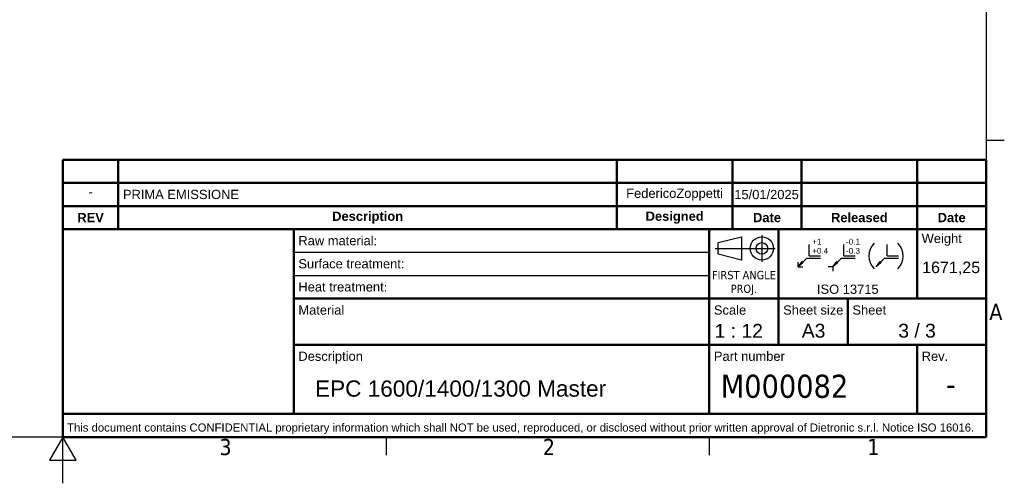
# Model space of a CAD drawing. Header units: millimetres. Extents: x 0 to 5040, y 0 to 3564.
# Tile 20 of 45: x 2408 to 4967, y 0 to 1204. Entities that reach past the tile are written whole.
import ezdxf
from ezdxf.enums import TextEntityAlignment as Align

# ---------------------------------------------------------------- set-up
doc = ezdxf.new("R2010")
doc.units = ezdxf.units.MM
doc.header["$LTSCALE"] = 12
doc.layers.get('0').update_dxf_attribs({"lineweight": 25})
for name, color, linetype, lineweight in [('Geometria schizzo (ISO)', 7, 'Continuous', 25), ('Geometria schizzo(ISO)', 7, 'Continuous', 50), ('Simbolo (ISO)', 7, 'Continuous', 25), ('Titolo (ISO)', 7, 'Continuous', 50)]:
    doc.layers.add(name, color=color, linetype=linetype, lineweight=lineweight)
doc.styles.add('Stile testo11', font='tahoma.ttf')
doc.styles.add('Stile testo132', font='tahoma.ttf')
doc.styles.add('Stile testo136', font='arial.ttf')
doc.styles.add('Stile testo26', font='arial.ttf')
doc.styles.add('Stile testo27', font='arial.ttf')
doc.styles.add('Stile testo68', font='arial.ttf')
doc.styles.add('Testo nota (ISO)', font='tahoma.ttf')

# ---------------------------------------------------------------- blocks, each defined once
blk = doc.blocks.new('Bordi Bordo di default')
at = {"layer": 'Geometria schizzo (ISO)'}
for p, q in [((410, 74.25), (413.9, 74.25)), ((280, 10), (280, 6.1)), ((350, 10), (350, 6.1))]:
    blk.add_line(p, q, dxfattribs=at)
at = {"layer": 'Geometria schizzo (ISO)', "flags": 128}
for points in [[(10, 10), (10, 287), (410, 287), (410, 10), (10, 10)], [(210, 0), (210, 10), (207.11, 5), (212.89, 5), (210, 10)]]:
    blk.add_lwpolyline(points, dxfattribs=at)
at = {"layer": 'Simbolo (ISO)', "char_height": 3.5, "attachment_point": 7, "style": 'Testo nota (ISO)'}
for s, insert in [('A', (410.66, 35.38)), ('3', (243.91, 6.03)), ('2', (313.94, 6.1)), ('1', (384.21, 6.1))]:
    blk.add_mtext(s, dxfattribs=dict(at, insert=insert))
blk = doc.blocks.new('Cartigli Dietronic')
at = {"color": 7, "linetype": 'Continuous', "lineweight": 25}
for p, q in [((241.72, 239.73), (246.76, 240.99)), ((246.76, 240.99), (246.76, 235.95)), ((251.19, 241.34), (251.19, 235.58)), ((241.72, 237.21), (241.72, 239.73)), ((261.43, 236.89), (261.43, 239.34)), ((268.93, 236.89), (268.93, 239.34)), ((278.31, 236.89), (278.31, 239.34)), ((241.09, 238.47), (254.09, 238.47)), ((246.76, 235.95), (241.72, 237.21)), ((261.43, 236.89), (263.88, 236.89)), ((268.93, 236.89), (271.38, 236.89)), ((278.31, 236.89), (280.76, 236.89)), ((259.05, 234.51), (260.91, 236.37)), ((259.05, 234.51), (259.93, 235.61)), ((259.05, 234.51), (259.05, 235.51)), ((260.15, 235.4), (259.05, 234.51)), ((259.93, 235.61), (260.15, 235.4)), ((260.91, 236.37), (263.88, 236.37)), ((266.55, 234.51), (268.41, 236.37)), ((266.55, 234.51), (267.43, 235.61)), ((267.65, 235.4), (266.55, 234.51)), ((267.43, 235.61), (267.65, 235.4)), ((268.41, 236.37), (271.38, 236.37)), ((275.93, 234.51), (277.78, 236.37)), ((275.93, 234.51), (276.81, 235.61)), ((277.03, 235.4), (275.93, 234.51)), ((276.81, 235.61), (277.03, 235.4)), ((277.78, 236.37), (280.76, 236.37)), ((259.05, 234.51), (260.05, 234.51)), ((266.55, 234.51), (265.55, 234.51)), ((266.55, 234.51), (266.55, 233.51))]:
    blk.add_line(p, q, dxfattribs=at)
for radius in [2.52, 1.26]:
    blk.add_circle((251.19, 238.46), radius, dxfattribs=at)
for centre, start, end in [((278.3, 236.82), 135.5, 224.5), ((277.86, 236.82), 315.5, 44.5)]:
    blk.add_arc(centre, 3.94, start, end, dxfattribs=at)
at = {"layer": 'Geometria schizzo(ISO)'}
for p, q in [((99.8, 252.63), (99.8, 257.63)), ((99.8, 257.63), (299.8, 257.63)), ((111.8, 257.63), (111.8, 242.63)), ((219.8, 257.63), (219.8, 242.63)), ((244.8, 242.63), (244.8, 257.63)), ((259.8, 242.63), (259.8, 257.63)), ((284.8, 242.63), (284.8, 257.63)), ((299.8, 257.63), (299.8, 252.63)), ((99.8, 247.63), (99.8, 252.63)), ((299.8, 252.63), (99.8, 252.63)), ((299.8, 252.63), (299.8, 247.63)), ((99.8, 242.63), (99.8, 247.63)), ((99.8, 247.63), (299.8, 247.63)), ((299.8, 247.63), (299.8, 242.63)), ((254.8, 217.63), (254.8, 227.63)), ((269.8, 217.63), (269.8, 227.63)), ((284.8, 217.63), (284.8, 202.63)), ((299.8, 202.63), (99.8, 202.63))]:
    blk.add_line(p, q, dxfattribs=at)
at = {"layer": 'Titolo (ISO)'}
for p, q in [((99.8, 242.63), (99.8, 197.63)), ((149.8, 242.63), (99.8, 242.63)), ((299.8, 242.63), (149.8, 242.63)), ((149.8, 242.63), (149.8, 202.63)), ((239.8, 227.63), (239.8, 242.63)), ((254.8, 227.63), (254.8, 242.63)), ((284.8, 227.63), (284.8, 242.63)), ((299.8, 197.63), (299.8, 242.63)), ((149.8, 227.63), (299.8, 227.63)), ((239.8, 227.63), (239.8, 217.63)), ((149.8, 217.63), (299.8, 217.63)), ((239.8, 217.63), (239.8, 202.63)), ((99.8, 197.63), (299.8, 197.63))]:
    blk.add_line(p, q, dxfattribs=at)
at = {"layer": 'Titolo (ISO)', "lineweight": 25}
for p, q in [((149.8, 237.63), (239.8, 237.63)), ((149.8, 232.63), (239.8, 232.63))]:
    blk.add_line(p, q, dxfattribs=at)
at = {"layer": 'Titolo (ISO)', "style": 'Testo nota (ISO)'}
for s, insert, char_height, attachment_point in [('\\fArial|b0|i0;\\H2.0000;-', (105.8, 250.7), 2, 5), ('\\fArial|b0|i0;\\H2.0000;PRIMA EMISSIONE', (112.8, 250.13), 2, 4), ('\\fArial|b1|i0;\\H2.0000;REV', (105.8, 245.13), 2, 5), ('\\fArial|b1|i0;\\H2.0000;Description', (165.8, 245.13), 2, 5), ('\\fArial|b1|i0;\\H2.0000;Designed', (232.3, 245.13), 2, 5), ('\\fArial|b1|i0;\\H2.0000;Date', (252.3, 245.13), 2, 5), ('\\fArial|b1|i0;\\H2.0000;Released', (272.3, 245.13), 2, 5), ('\\fArial|b1|i0;\\H2.0000;Date', (292.3, 245.13), 2, 5), ('\\fArial|b0|i0;\\H2.0000;Raw material:', (150.8, 240.13), 2, 4), ('\\fArial|b0|i0;\\H2.0000;Weight', (285.8, 241.63), 2, 1), ('\\fArial|b0|i0;\\H2.0000;Surface treatment:', (150.8, 235.13), 2, 4), ('\\fArial|b0|i0;\\H2.0000;Heat treatment\\fTahoma|b0|i0;\\H2.0000;:', (150.8, 230.13), 2, 4), ('\\fArial|b0|i0;\\H2.0000;ISO 13715', (269.8, 230.63), 2, 2), ('\\fArial|b0|i0;\\H2.0000;Material', (150.8, 226.13), 2, 1), ('\\fArial|b0|i0;\\H2.0000;Scale', (240.8, 226.13), 2, 1), ('\\fArial|b0|i0;\\H2.0000;Sheet size', (255.8, 226.13), 2, 1), ('\\fArial|b0|i0;\\H2.0000;Sheet', (270.8, 226.13), 2, 1), ('\\fArial|b0|i0;\\H2.9900;3 / 3', (284.8, 220.63), 2.99, 5), ('\\fArial|b0|i0;\\H2.0000;Description', (150.8, 216.13), 2, 1), ('\\fArial|b0|i0;\\H2.0000;Part number', (240.8, 216.13), 2, 1), ('\\fArial|b0|i0;\\H2.0000;Rev.', (285.8, 216.13), 2, 1)]:
    blk.add_mtext(s, dxfattribs=dict(at, insert=insert, char_height=char_height, attachment_point=attachment_point))
for s, insert, char_height, attachment_point, line_spacing_factor in [('\\fArial|b0|i0;\\H1.2500;+1           -0.1\\P\\fArial|b0|i0;\\H1.2500;+0.4        -0.3', (262.1, 240.54), 1.25, 1, 0.944221), ('\\fTahoma|b0|i0;\\H1.8000;FIRST ANGLE\\P\\fTahoma|b0|i0;\\H1.8000;PROJ.', (247.3, 233.59), 1.8, 2, 0.987884)]:
    blk.add_mtext(s, dxfattribs=dict(at, insert=insert, char_height=char_height, attachment_point=attachment_point, line_spacing_factor=line_spacing_factor))
at = {"layer": 'Titolo (ISO)', "insert": (100.72, 200.57), "char_height": 1.75, "width": 201.2462, "attachment_point": 1, "style": 'Testo nota (ISO)'}
blk.add_mtext('\\fArial|b0|i0;\\H1.7500;This document contains CONFIDENTIAL proprietary information which shall NOT be used, reproduced, or disclosed without prior written approval of Dietronic s.r.l. Notice ISO 16016.', dxfattribs=at)
at = {"layer": 'Titolo (ISO)'}
for tag, style, p in [('REV1', 'Stile testo68', (105.8, 255.13)), ('REV1-AUTORE', 'Stile testo68', (232.3, 255.13)), ('REV1-DATA_CREAZIONE', 'Stile testo68', (252.3, 255.13)), ('REV1-APPROVATORE', 'Stile testo68', (272.3, 255.13)), ('REV1-DATA_APPROVAZIONE', 'Stile testo68', (292.3, 255.13)), ('REV0-APPROVATORE', 'Stile testo68', (272.3, 250.13)), ('REV0-DATA_APPROVAZIONE', 'Stile testo11', (292.3, 250.13))]:
    blk.add_attdef(tag, text='', height=2, dxfattribs=dict(at, style=style)).set_placement(p, align=Align.MIDDLE_CENTER)
for tag, height, style, p in [('REV1-DESCRIZIONE', 2, 'Stile testo68', (112.8, 255.13)), ('Semilavorato', 2, 'Stile testo11', (168.8, 240.13)), ('Trattamento_Superficiale', 2, 'Stile testo68', (174.8, 235.13)), ('Trattamento_Termico', 2, 'Stile testo68', (170.8, 230.13)), ('Materiale_Dietronic', 3.5, 'Testo nota (ISO)', (154.8, 220.63))]:
    blk.add_attdef(tag, text='', height=height, dxfattribs=dict(at, style=style)).set_placement(p, align=Align.MIDDLE_LEFT)
for tag, p, height, style in [('AUTORE_001', (221.8, 249.4), 2, 'Stile testo68'), ('DATA_CREAZIONE_001', (245.21, 249.13), 2, 'Stile testo68'), ('Massa_001', (285.9, 233.12), 2.49, 'Stile testo26'), ('Scala_vista_iniziale_001', (240.96, 219.13), 2.99, 'Stile testo136'), ('Dimensioni_foglio_001', (259.84, 219.15), 2.99, 'Stile testo136'), ('NUMERO_PARTE_001', (242.29, 206.13), 5, 'Stile testo132'), ('NUMERO_REVISIONE_001', (291.05, 206.63), 5, 'Stile testo132'), ('DESCRIZIONE_001', (154.41, 206.38), 3.5, 'Stile testo27')]:
    blk.add_attdef(tag, p, '', height=height, dxfattribs=dict(at, style=style))

msp = doc.modelspace()

# ---------------------------------------------------------------- block references
at = {"xscale": 12, "yscale": 12, "zscale": 12}
msp.add_blockref('Bordi Bordo di default', (0, 0), dxfattribs=at)
msp.add_blockref('Cartigli Dietronic', (1322.403, -2251.502), dxfattribs=at).add_auto_attribs({'Massa_001': '1671,25', 'NUMERO_REVISIONE_001': '-', 'Scala_vista_iniziale_001': '1 : 12', 'Dimensioni_foglio_001': 'A3', 'DESCRIZIONE_001': 'EPC 1600/1400/1300 Master', 'AUTORE_001': 'FedericoZoppetti', 'DATA_CREAZIONE_001': '15/01/2025', 'NUMERO_PARTE_001': 'M000082'})

doc.saveas('drawing.dxf')
